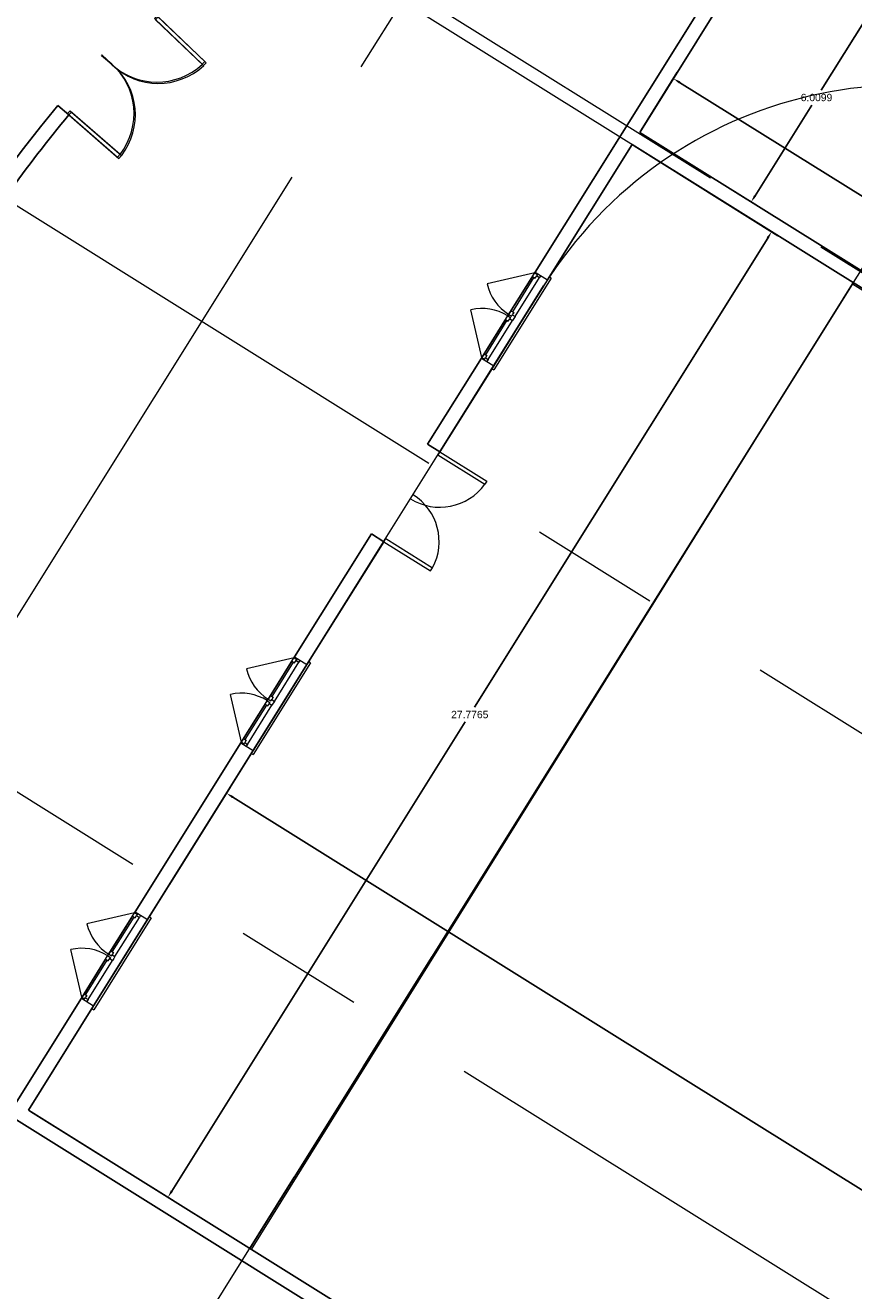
# Model space of a CAD drawing. Header units: inches. Extents: x 21 to 178, y 12 to 156.
# Tile 13 of 25: x 73 to 94, y 76 to 107. Entities that reach past the tile are written whole.
import ezdxf

# ---------------------------------------------------------------- set-up
doc = ezdxf.new("R2010")
doc.units = ezdxf.units.IN
doc.header["$MEASUREMENT"] = 0
doc.linetypes.add('Grid Line', pattern=[22.225, 12.7, -3.175, 3.175, -3.175])
for name, color, linetype, lineweight in [('A-DETL-MEDM', 33, 'Continuous', 25), ('A-DOOR', 31, 'Continuous', 9), ('A-FLOR', 192, 'Continuous', 13), ('A-GENM', 13, 'Continuous', 9), ('A-GLAZ', 151, 'Continuous', 9), ('A-WALL', 113, 'Continuous', 9), ('S-GRID', 1, 'Continuous', 9)]:
    doc.layers.add(name, color=color, linetype=linetype, lineweight=lineweight)
doc.styles.get("Standard").update_dxf_attribs({"font": 'arial.ttf'})
doc.dimstyles.get("Standard").update_dxf_attribs({"dimtxt": 0.18, "dimasz": 0.18, "dimexe": 0.18, "dimexo": 0.0625, "dimgap": 0.09, "dimtad": 0, "dimtih": 1, "dimtoh": 1, "dimdec": 4, "dimzin": 0, "dimdsep": 46, "dimtxsty": 'Standard', "dimcen": 0.09, "dimadec": 0, "dimazin": 0, "dimtfac": 1, "dimtdec": 4, "dimtofl": 0, "dimtmove": 0, "dimatfit": 3, "dimfxl": 1, "dimtolj": 1, "dimtzin": 0, "dimarcsym": 0})

# ---------------------------------------------------------------- blocks, each defined once
blk = doc.blocks.new('M_Trim-Window-Interior-Flat - Picture Frame-359174-_منفی')
at = {"layer": 'A-GENM'}
for p, q in [((46777, -33810), (46761, -33836)), ((48029, -34628), (46761, -33836)), ((48029, -34628), (48044, -34602))]:
    blk.add_line(p, q, dxfattribs=at)
blk = doc.blocks.new('M_Trim-Window-Interior-Flat - Picture Frame-V1-_منفی')
at = {"layer": 'A-GENM'}
for p, q in [((20942, -24450), (20150, -25718)), ((20942, -24450), (20919, -24436)), ((20124, -25702), (20150, -25718))]:
    blk.add_line(p, q, dxfattribs=at)
blk = doc.blocks.new('M_Single-Flush - 0915 x 2134mm-303387-_منفی')
at = {"layer": 'A-DOOR', "lineweight": 18}
for p, q in [((406, -100), (406, -1015)), ((458, -100), (406, -100)), ((458, -100), (458, -1015)), ((458, -1015), (406, -1015))]:
    blk.add_line(p, q, dxfattribs=at)
at = {"layer": 'A-DOOR'}
blk.add_arc((458, -100), 917, 180, 266.8107, dxfattribs=at)
blk = doc.blocks.new('M_Single-Flush - 0915 x 2134mm-303338-_منفی')
at = {"layer": 'A-DOOR', "lineweight": 18}
for p, q in [((406, 100), (406, 1015)), ((458, 1015), (406, 1015)), ((458, 100), (458, 1015)), ((458, 100), (406, 100))]:
    blk.add_line(p, q, dxfattribs=at)
at = {"layer": 'A-DOOR'}
blk.add_arc((458, 100), 917, 93.1893, 180, dxfattribs=at)
blk = doc.blocks.new('M_Single-Flush - 0762 x 2032mm-311615-_منفی')
at = {"layer": 'A-DOOR', "lineweight": 18}
for p, q in [((330, 100), (330, 862)), ((381, 862), (330, 862)), ((381, 100), (381, 862)), ((381, 100), (330, 100))]:
    blk.add_line(p, q, dxfattribs=at)
at = {"layer": 'A-DOOR'}
blk.add_arc((381, 100), 764, 93.8291, 180, dxfattribs=at)
blk = doc.blocks.new('M_Single-Flush - 0762 x 2032mm-327922-_منفی')
at = {"layer": 'A-DOOR', "lineweight": 18}
for p, q in [((330, -100), (330, -862)), ((381, -100), (330, -100)), ((381, -100), (381, -862)), ((381, -862), (330, -862))]:
    blk.add_line(p, q, dxfattribs=at)
at = {"layer": 'A-DOOR'}
blk.add_arc((381, -100), 764, 180, 266.1709, dxfattribs=at)
blk = doc.blocks.new('M_Window-Casement-Double - 1400 x 1800mm-359170-_منفی')
at = {"layer": 'A-GLAZ'}
for p, q in [((-700, 100), (0, 100)), ((0, 100), (700, 100)), ((0, -100), (-700, -100)), ((-687, -100), (-210, -577)), ((-32, -11), (-668, -11)), ((-630, -100), (-70, -100)), ((700, -100), (0, -100)), ((668, -11), (32, -11)), ((70, -100), (630, -100)), ((687, -100), (210, -577))]:
    blk.add_line(p, q, dxfattribs=at)
at = {"layer": 'A-GLAZ', "lineweight": 18}
for p, q in [((-700, -100), (-700, 100)), ((700, -100), (700, 100)), ((-700, -11), (-668, -11)), ((-630, -100), (-700, -100)), ((-687, -100), (-687, -56)), ((-687, -56), (-668, -56)), ((-668, -56), (-668, -11)), ((-630, -56), (-668, -56)), ((-630, -100), (-630, -56)), ((-630, -78), (-70, -78)), ((-70, -56), (-32, -56)), ((-70, -100), (-70, -56)), ((-70, -100), (0, -100)), ((-32, -11), (0, -11)), ((-32, -56), (-32, -11)), ((-13, -56), (-32, -56)), ((-13, -100), (-13, -56)), ((0, -11), (32, -11)), ((70, -100), (0, -100)), ((13, -100), (13, -56)), ((13, -56), (32, -56)), ((32, -56), (32, -11)), ((70, -56), (32, -56)), ((70, -100), (70, -56)), ((70, -78), (630, -78)), ((630, -56), (668, -56)), ((630, -100), (630, -56)), ((630, -100), (700, -100)), ((668, -11), (700, -11)), ((668, -56), (668, -11)), ((687, -56), (668, -56)), ((687, -100), (687, -56))]:
    blk.add_line(p, q, dxfattribs=at)
at = {"layer": 'A-GLAZ'}
for centre, start, end in [((-687, -100), 315, 0), ((687, -100), 180, 225)]:
    blk.add_arc(centre, 675, start, end, dxfattribs=at)
blk = doc.blocks.new('*D143')
at = {"color": 0, "lineweight": -2, "transparency": 16777216}
for p, q in [((88.366, 104.421), (89.25, 105.834)), ((89.307, 105.586), (94.145, 102.563)), ((99.565, 99.176), (94.727, 102.199)), ((98.93, 97.82), (99.813, 99.233))]:
    blk.add_line(p, q, dxfattribs=at)
at = {"color": 0, "transparency": 16777216}
for points in [[(89.323, 105.611), (89.291, 105.561), (89.154, 105.681)], [(99.581, 99.201), (99.549, 99.151), (99.718, 99.081)]]:
    blk.add_solid(points, dxfattribs=at)
at = {"layer": 'Defpoints', "color": 0, "transparency": 16777216}
for p in [(89.154, 105.681), (88.333, 104.368), (98.897, 97.767)]:
    blk.add_point(p, dxfattribs=at)
at = {"color": 0, "transparency": 16777216, "insert": (94.436, 102.381), "char_height": 0.18, "attachment_point": 5}
blk.add_mtext('\\A1;12.4562', dxfattribs=at)
blk = doc.blocks.new('*D144')
at = {"color": 0, "lineweight": -2, "transparency": 16777216}
for p, q in [((91.571, 109.431), (94.39, 107.67)), ((94.142, 107.613), (92.758, 105.399)), ((91.148, 102.821), (92.531, 105.035)), ((88.386, 104.335), (91.205, 102.573))]:
    blk.add_line(p, q, dxfattribs=at)
at = {"color": 0, "transparency": 16777216}
for points in [[(94.116, 107.629), (94.167, 107.597), (94.237, 107.766)], [(91.122, 102.837), (91.173, 102.806), (91.052, 102.669)]]:
    blk.add_solid(points, dxfattribs=at)
at = {"layer": 'Defpoints', "color": 0, "transparency": 16777216}
for p in [(91.518, 109.465), (94.237, 107.766), (88.333, 104.368)]:
    blk.add_point(p, dxfattribs=at)
at = {"color": 0, "transparency": 16777216, "insert": (92.645, 105.217), "char_height": 0.18, "attachment_point": 5}
blk.add_mtext('\\A1;6.0099', dxfattribs=at)
blk = doc.blocks.new('*D121')
at = {"color": 0, "lineweight": -2, "transparency": 16777216}
for p, q in [((88.199, 104.035), (91.702, 101.846)), ((91.454, 101.789), (84.303, 90.345)), ((76.926, 78.538), (84.076, 89.982)), ((73.48, 80.479), (76.983, 78.29))]:
    blk.add_line(p, q, dxfattribs=at)
at = {"color": 0, "transparency": 16777216}
for points in [[(91.429, 101.805), (91.479, 101.773), (91.549, 101.941)], [(76.9, 78.554), (76.951, 78.522), (76.83, 78.386)]]:
    blk.add_solid(points, dxfattribs=at)
at = {"layer": 'Defpoints', "color": 0, "transparency": 16777216}
for p in [(88.146, 104.068), (73.427, 80.512), (76.83, 78.386)]:
    blk.add_point(p, dxfattribs=at)
at = {"color": 0, "transparency": 16777216, "insert": (84.19, 90.163), "char_height": 0.18, "attachment_point": 5}
blk.add_mtext('\\A1;27.7765', dxfattribs=at)
blk = doc.blocks.new('*D122')
at = {"color": 0, "lineweight": -2, "transparency": 16777216}
for p, q in [((76.868, 86.019), (78.354, 88.397)), ((78.411, 88.149), (99.881, 74.733)), ((121.934, 60.952), (100.464, 74.369)), ((120.697, 58.632), (122.182, 61.01))]:
    blk.add_line(p, q, dxfattribs=at)
at = {"color": 0, "transparency": 16777216}
for points in [[(78.427, 88.174), (78.395, 88.123), (78.258, 88.244)], [(121.95, 60.978), (121.918, 60.927), (122.087, 60.857)]]:
    blk.add_solid(points, dxfattribs=at)
at = {"layer": 'Defpoints', "color": 0, "transparency": 16777216}
for p in [(76.835, 85.966), (122.087, 60.857), (120.664, 58.579)]:
    blk.add_point(p, dxfattribs=at)
at = {"color": 0, "transparency": 16777216, "insert": (100.173, 74.551), "char_height": 0.18, "attachment_point": 5}
blk.add_mtext('\\A1;51.6820', dxfattribs=at)
blk = doc.blocks.new('*D95')
at = {"color": 0, "lineweight": -2, "transparency": 16777216}
for p, q in [((75.327, 111.148), (71.124, 111.148)), ((71.304, 110.968), (71.304, 108.137)), ((71.304, 104.942), (71.304, 107.773)), ((70.953, 104.762), (71.484, 104.762))]:
    blk.add_line(p, q, dxfattribs=at)
at = {"color": 0, "transparency": 16777216}
for points in [[(71.274, 110.968), (71.334, 110.968), (71.304, 111.148)], [(71.274, 104.942), (71.334, 104.942), (71.304, 104.762)]]:
    blk.add_solid(points, dxfattribs=at)
at = {"layer": 'Defpoints', "color": 0, "transparency": 16777216}
for p in [(75.389, 111.148), (70.891, 104.762), (71.304, 104.762)]:
    blk.add_point(p, dxfattribs=at)
at = {"color": 0, "transparency": 16777216, "insert": (71.304, 107.955), "char_height": 0.18, "attachment_point": 5}
blk.add_mtext('\\A1;6.3865', dxfattribs=at)

msp = doc.modelspace()

# ---------------------------------------------------------------- linework, layer by layer
at = {"layer": 'A-DETL-MEDM'}
msp.add_line((93.54251, 100.69591), (78.82322, 77.14011), dxfattribs=at)
at = {"layer": 'A-FLOR'}
for p, q in [((78.86504, 77.11397), (93.52602, 100.66951)), ((93.52602, 100.66951), (121.54954, 83.15847)), ((75.01909, 83.06058), (85.99159, 100.62025))]:
    msp.add_line(p, q, dxfattribs=at)
msp.add_arc((94.83588, 95.09372), 10.429, 58, 148, dxfattribs=at)
at = {"layer": 'A-WALL', "lineweight": 25}
for p, q in [((91.40565, 109.95169), (85.78545, 100.95749)), ((88.33334, 104.36783), (91.51811, 109.46454)), ((75.22066, 106.25747), (75.21014, 106.24593)), ((75.21014, 106.24593), (75.46118, 106.02752)), ((75.46118, 106.02752), (75.22066, 106.25747)), ((74.4153, 104.79363), (74.14852, 105.02574)), ((98.89678, 97.76706), (88.33334, 104.36783)), ((86.08526, 100.77015), (88.146, 104.06802)), ((88.146, 104.06802), (110.10209, 90.34833)), ((84.47407, 98.85885), (83.16269, 96.7602)), ((83.4625, 96.57286), (84.77388, 98.67151)), ((83.16269, 96.7602), (83.4625, 96.57286)), ((81.79324, 94.56862), (79.91984, 91.57055)), ((82.09304, 94.38128), (81.79324, 94.56862)), ((80.21965, 91.38321), (82.09304, 94.38128)), ((78.60846, 89.47191), (76.03066, 85.34657)), ((76.33047, 85.15923), (78.90827, 89.28457)), ((74.71928, 83.24792), (72.93955, 80.39976)), ((73.4267, 80.51223), (75.01909, 83.06058)), ((72.93955, 80.39976), (83.95271, 73.51798)), ((84.14005, 73.81778), (73.4267, 80.51223))]:
    msp.add_line(p, q, dxfattribs=at)
at = {"layer": 'A-WALL', "lineweight": 25, "flags": 128}
msp.add_lwpolyline([(74.14852, 105.02574), (73.72527, 104.50569), (73.31213, 103.9776), (72.90927, 103.44166)], dxfattribs=at)
at = {"layer": 'A-WALL', "lineweight": 25}
msp.add_arc((100.9212, 82.80429), 34.43971, 140.32085, 144.384362, dxfattribs=at)
at = {"layer": 'S-GRID', "linetype": 'Grid Line'}
for p, q in [((49.57764, 54.81078), (106.06823, 145.21464)), ((61.40018, 49.25742), (117.33899, 138.77823)), ((165.45186, 56.13699), (51.93367, 127.07102)), ((165.27714, 55.87114), (51.75895, 126.80517)), ((158.58655, 49.18235), (47.19196, 118.78942)), ((151.36569, 39.39419), (39.97111, 109.00126))]:
    msp.add_line(p, q, dxfattribs=at)

# ---------------------------------------------------------------- block references
at = {"layer": 'A-DOOR'}
for name, p, xscale, yscale, zscale, rotation in [('M_Single-Flush - 0915 x 2134mm-303387-_منفی', (75.87565, 106.75156), 0.00176762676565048, 0.00176762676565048, 0.00176762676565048, 46.28596921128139), ('M_Single-Flush - 0915 x 2134mm-303387-_منفی', (75.90728, 106.71984), 0.00176762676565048, 0.00176762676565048, 0.00176762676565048, 46.28596921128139), ('M_Single-Flush - 0915 x 2134mm-303338-_منفی', (74.78106, 105.55154), 0.00176762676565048, 0.00176762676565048, 0.00176762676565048, 228.9753463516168), ('M_Single-Flush - 0915 x 2134mm-303338-_منفی', (74.81268, 105.51981), 0.00176762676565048, 0.00176762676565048, 0.00176762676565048, 228.9753463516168), ('M_Single-Flush - 0762 x 2032mm-327922-_منفی', (82.95571, 96.0954), 0.001767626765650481, 0.001767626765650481, 0.001767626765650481, 57.99999999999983), ('M_Single-Flush - 0762 x 2032mm-311615-_منفی', (82.30002, 95.04608), 0.00176762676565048, 0.00176762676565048, 0.00176762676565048, 237.9999999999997)]:
    msp.add_blockref(name, p, dxfattribs=dict(at, xscale=xscale, yscale=yscale, zscale=zscale, rotation=rotation))
at = {"layer": 'A-GENM', "xscale": 0.001767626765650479, "yscale": 0.001767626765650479, "zscale": 0.001767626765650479}
msp.add_blockref('M_Trim-Window-Interior-Flat - Picture Frame-V1-_منفی', (49.15722, 144.03198), dxfattribs=at)
at = {"layer": 'A-GENM', "xscale": 0.001767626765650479, "yscale": 0.001767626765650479, "zscale": 0.001767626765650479, "rotation": 90.00000000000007}
for p in [(19.09974, 6.52948), (15.21056, 0.3055)]:
    msp.add_blockref('M_Trim-Window-Interior-Flat - Picture Frame-359174-_منفی', p, dxfattribs=at)
at = {"layer": 'A-GLAZ', "xscale": 0.00176762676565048, "yscale": 0.00176762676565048, "zscale": 0.00176762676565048, "rotation": 237.9999999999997}
for p in [(85.27966, 99.8145), (79.41405, 90.42756), (75.52488, 84.20358)]:
    msp.add_blockref('M_Window-Casement-Double - 1400 x 1800mm-359170-_منفی', p, dxfattribs=at)

# ---------------------------------------------------------------- dimensions: what is measured, and where the dimension line sits
at = {"color": 6}
dim = msp.add_linear_dim(base=(71.30374, 104.7619), p1=(75.38936, 111.14838), p2=(70.89098, 104.7619), angle=90, dimstyle='Standard', dxfattribs=at)
dim.commit()
dim.dimension.update_dxf_attribs({"geometry": '*D95', "text_midpoint": (71.30374, 107.95514)})
for p1, p2, distance, picture, middle in [((88.33334, 104.36783), (91.51811, 109.46454), -3.20622, '*D144', (92.64475, 105.21715)), ((98.89678, 97.76706), (88.33334, 104.36783), -1.54892, '*D143', (94.43586, 102.381)), ((88.146, 104.06802), (73.4267, 80.51223), 4.01324, '*D121', (84.18977, 90.16343)), ((76.83477, 85.96628), (120.66357, 58.57901), 2.68611, '*D122', (100.1726, 74.5506))]:
    dim = msp.add_aligned_dim(p1=p1, p2=p2, distance=distance, dimstyle='Standard', dxfattribs=at)
    dim.commit()
    dim.dimension.update_dxf_attribs({"geometry": picture, "text_midpoint": middle})

doc.saveas('drawing.dxf')
